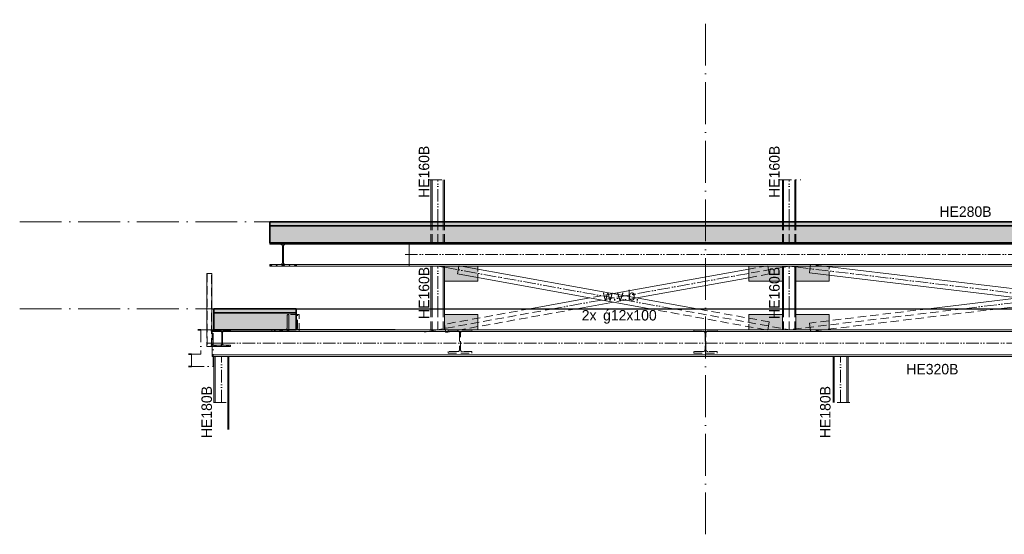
# Model space of a CAD drawing. Header units: millimetres. Extents: x 1146 to 81249, y 1106 to 40413.
# Tile 14 of 15: x 58798 to 70564, y 1106 to 7254. Entities that reach past the tile are written whole.
import ezdxf

# ---------------------------------------------------------------- set-up
doc = ezdxf.new("R2010")
doc.units = ezdxf.units.MM
for name, pattern in [('00_PBT_AFBR', [250, 150, -50, 0, -50]), ('00_PBT_HART', [240, 150, -30, 0, -30, 0, -30]), ('00_PBT_HID2', [150, 100, -50]), ('00_PBT_HID3', [76.46, 50, -26.46]), ('00_PBT_STRA', [1400, 500, -100, 0, -100, 500, -100, 0, -100])]:
    doc.linetypes.add(name, pattern=pattern)
for name, color, linetype, lineweight in [('A-DETL-____-OTLN', 90, 'Continuous', 13), ('A-DETL-GENF-OTLN', 92, 'Continuous', 18), ('A-FLOR-____-HDLN', 190, '00_PBT_HID2', 18), ('A-FLOR-____-MCUT', 192, 'Continuous', 35), ('A-FLOR-____-OTLN', 192, 'Continuous', 25), ('A-FLOR-____-PATT', 8, 'Continuous', 35), ('A-FLOR-LEVL-OTLN', 51, 'Continuous', 13), ('G-____-____-TEXT', 231, 'Continuous', 13), ('S-BEAM-____-HDLN', 1, '00_PBT_HID2', 18), ('S-BEAM-____-IDEN', 2, 'Continuous', 18), ('S-BEAM-____-MCUT', 12, 'Continuous', 18), ('S-BEAM-____-OTLN', 12, 'Continuous', 25), ('S-COLS-____-HDLN', 52, '00_PBT_HID2', 18), ('S-COLS-____-IDEN', 171, 'Continuous', 18), ('S-COLS-____-OTLN', 52, 'Continuous', 25), ('S-GRID-____-OTLN', 1, 'Continuous', 13)]:
    doc.layers.add(name, color=color, linetype=linetype, lineweight=lineweight)
doc.styles.add('PBT-Font_1', font='PBT-FONT.ttf', dxfattribs={"height": 125})
doc.styles.add('PBT-Font_2', font='PBT-FONT.ttf', dxfattribs={"height": 125})
pattern_1 = [(45, (69279.91, 0), (-106.066, 106.066), []), (135, (69279.91, 0), (-106.066, -106.066), []), (50, (69279.9, 0), (358.6306, -31.376), [37.5, -412.5]), (355, (69279.9, 0), (-69.376, 376.096), [30, -330]), (100.451, (69309.8, -2.6), (289.257, 344.717), [31.87, -350.571]), (46.184, (69279.9, 100), (533.62, -82.761), [56.25, -618.75]), (96.636, (69324.4, 93.1), (467.328, 487.062), [47.805, -525.856]), (351.184, (69279.9, 100), (467.333, 487.058), [45, -495]), (21, (69329.9, 75), (298.454, -201.3095), [37.5, -412.5]), (326, (69329.9, 75), (121.657, 362.575), [30, -330]), (71.451, (69354.78, 58.22), (420.112, 161.262), [31.87, -350.571]), (37.5, (69279.91, 0), (6.08, 166.447), [1.676, -324.324, 1.676, -333.324, -331.25]), (37.5, (69279.91, 0), (6.08, 166.447), [-661, 1.676, -329.574]), (7.5, (69279.91, 0), (131.5348, 197.206), [1.676, -189.324, 1.676, -316.824, -126.25]), (7.5, (69279.91, 0), (131.5348, 197.206), [-509.5, 1.676, -124.574]), (327.5, (69168.41, 0), (266.9112, -11.2774), [1.676, -123.324, 1.676, -388.324, -517.5]), (327.5, (69168.41, 0), (266.9112, -11.2774), [-515, 1.676, -515.824]), (317.5, (69118.4, 0), (291.593, 50.0525), [1.676, -160.824, 1.676, -257.324, -367.5]), (317.5, (69118.4, 0), (291.593, 50.0525), [-421.5, 1.676, -365.824]), (317.5, (69118.4, 0), (291.593, 50.0525), [1.676, -160.824, 1.676, -257.324, -367.5]), (317.5, (69118.4, 0), (291.593, 50.0525), [-421.5, 1.676, -365.824])]
pattern_2 = [(45, (69279.91, 0), (-76.2, 76.2), []), (45, (69344.68, 0), (-76.2, 76.2), []), (45, (69348.49, 0), (-76.2, 76.2), []), (45, (69352.3, 0), (-76.2, 76.2), []), (45, (69356.11, 0), (-76.2, 76.2), []), (45, (69359.92, 0), (-76.2, 76.2), []), (45, (69363.73, 0), (-76.2, 76.2), []), (45, (69367.54, 0), (-76.2, 76.2), [])]

# ---------------------------------------------------------------- blocks, each defined once
blk = doc.blocks.new('28_PBT_SF_stalen ligger_H-profiel_R24 - HE280B-1590222-D as 7')
at = {"layer": 'S-BEAM-____-OTLN', "lineweight": 18}
for p, q in [((6460, 4572), (6460, 4590)), ((18961, 4590), (18961, 4572)), ((6460, 4571), (6460, 4572)), ((6460, 4572), (18961, 4572)), ((6460, 4569), (6460, 4571)), ((6460, 4566), (6460, 4568)), ((6460, 4561), (6460, 4564)), ((6460, 4556), (6460, 4559)), ((6460, 4548), (6460, 4553)), ((6460, 4352), (6460, 4548)), ((18961, 4572), (18961, 4571)), ((18961, 4571), (18961, 4569)), ((18961, 4568), (18961, 4566)), ((18961, 4564), (18961, 4561)), ((18961, 4559), (18961, 4556)), ((18961, 4553), (18961, 4548)), ((18961, 4548), (18961, 4352)), ((6460, 4347), (6460, 4352)), ((6460, 4341), (6460, 4344)), ((6460, 4336), (6460, 4339)), ((6460, 4332), (6460, 4334)), ((6460, 4329), (6460, 4331)), ((6460, 4328), (6460, 4329)), ((6460, 4310), (6460, 4328)), ((6460, 4328), (18961, 4328)), ((6460, 4310), (10520, 4310)), ((10920, 4310), (16856, 4310)), ((17256, 4310), (18961, 4310)), ((18961, 4352), (18961, 4347)), ((18961, 4344), (18961, 4341)), ((18961, 4339), (18961, 4336)), ((18961, 4334), (18961, 4332)), ((18961, 4331), (18961, 4329)), ((18961, 4329), (18961, 4328)), ((18961, 4328), (18961, 4310))]:
    blk.add_line(p, q, dxfattribs=at)
at = {"layer": 'S-BEAM-____-OTLN', "linetype": '00_PBT_HART', "lineweight": 13}
blk.add_line((6410, 4450), (19011, 4450), dxfattribs=at)
blk = doc.blocks.new('28_PBT_SC_stalen kolom_H-profiel_R24 - HE180B-1678608-D as 7')
at = {"layer": 'S-COLS-____-OTLN', "lineweight": 18}
for p, q in [((11525, 2680), (11525, 3230)), ((11539, 2680), (11539, 3230)), ((11691, 3230), (11691, 2680)), ((11705, 2680), (11705, 3230))]:
    blk.add_line(p, q, dxfattribs=at)
at = {"layer": 'S-COLS-____-OTLN', "linetype": '00_PBT_HART', "lineweight": 13}
blk.add_line((11615, 2680), (11615, 3230), dxfattribs=at)
blk = doc.blocks.new('28_PBT_SC_stalen kolom_H-profiel_R24 - HE180B-V59-D as 7')
at = {"layer": 'S-COLS-____-OTLN', "lineweight": 18}
for p, q in [((4126, 2680), (4126, 3230)), ((4140, 2680), (4140, 3230)), ((4292, 3230), (4292, 2356)), ((4306, 2356), (4306, 3230))]:
    blk.add_line(p, q, dxfattribs=at)
at = {"layer": 'S-COLS-____-OTLN', "linetype": '00_PBT_HART', "lineweight": 13}
blk.add_line((4216, 2680), (4216, 3230), dxfattribs=at)
blk = doc.blocks.new('21_PBT_SF_geveldrager_R24 - Geveldrager volgens leverancier terras-1780622-D as 7')
at = {"layer": 'S-BEAM-____-MCUT', "linetype": '00_PBT_AFBR', "lineweight": 13}
for p, q in [((4119, 3550), (3968, 3550)), ((3968, 3550), (3968, 3260)), ((4119, 3110), (4119, 3550)), ((3968, 3260), (3858, 3260)), ((3858, 3260), (3858, 3110)), ((3858, 3110), (4119, 3110))]:
    blk.add_line(p, q, dxfattribs=at)
at = {"layer": 'S-BEAM-____-OTLN', "linetype": '00_PBT_AFBR', "lineweight": 35}
for p, q in [((3933, 3550), (3968, 3550)), ((3858, 3260), (3823, 3260)), ((3858, 3110), (3823, 3110))]:
    blk.add_line(p, q, dxfattribs=at)
blk = doc.blocks.new('28_PBT_SF_stalen ligger_H-profiel_R24 - HE280B-1584157-D as 7')
at = {"layer": 'S-BEAM-____-OTLN', "lineweight": 13}
h = blk.add_hatch(dxfattribs=at)
h.set_pattern_fill('FP_44', color=256, style=0, pattern_type=2)
h.set_pattern_definition([(45, (12287.38, 0), (-76.2, 76.2), []), (45, (12352.15, 0), (-76.2, 76.2), []), (45, (12355.96, 0), (-76.2, 76.2), []), (45, (12359.77, 0), (-76.2, 76.2), []), (45, (12363.58, 0), (-76.2, 76.2), []), (45, (12367.39, 0), (-76.2, 76.2), []), (45, (12371.2, 0), (-76.2, 76.2), []), (45, (12375.01, 0), (-76.2, 76.2), [])])
h.paths.add_polyline_path([(4957, 4310), (5111, 4310), (5111, 4328), (4978, 4329), (4970, 4331), (4968, 4333), (4963, 4336), (4960, 4341), (4957, 4348), (4957, 4352), (4957, 4552), (4958, 4555), (4961, 4560), (4965, 4565), (4968, 4567), (4976, 4571), (4978, 4571), (4984, 4572), (5111, 4572), (5111, 4590), (4795, 4590), (4795, 4572), (4924, 4571), (4929, 4570), (4934, 4567), (4939, 4563), (4942, 4559), (4944, 4554), (4945, 4548), (4945, 4352), (4944, 4346), (4942, 4341), (4939, 4336), (4934, 4333), (4929, 4330), (4924, 4329), (4918, 4328), (4795, 4328), (4795, 4310), (4883, 4310)])
at = {"layer": 'S-BEAM-____-HDLN'}
for p, q in [((4918, 4572), (4982, 4572)), ((4918, 4328), (4982, 4328))]:
    blk.add_line(p, q, dxfattribs=at)
at = {"layer": 'S-BEAM-____-MCUT'}
for p, q in [((5111, 4590), (4795, 4590)), ((4795, 4590), (4795, 4572)), ((5111, 4572), (5111, 4590)), ((4795, 4572), (4918, 4572)), ((4945, 4548), (4945, 4352)), ((4957, 4352), (4957, 4548)), ((5012, 4572), (5111, 4572)), ((4918, 4328), (4795, 4328)), ((4795, 4328), (4795, 4310)), ((4795, 4310), (5111, 4310)), ((5111, 4328), (5012, 4328)), ((5111, 4310), (5111, 4328))]:
    blk.add_line(p, q, dxfattribs=at)
for points, knots in [([(4918, 4572), (4920, 4572), (4924, 4572), (4929, 4570), (4934, 4567), (4938, 4564), (4941, 4560), (4943, 4557), (4944, 4554), (4945, 4552), (4945, 4549), (4945, 4548)], [0, 0, 0, 0, 0.142857, 0.285714, 0.428571, 0.571429, 0.678571, 0.785714, 0.839286, 0.892857, 1, 1, 1, 1]), ([(4957, 4548), (4957, 4550), (4957, 4554), (4960, 4559), (4963, 4564), (4967, 4567), (4971, 4569), (4973, 4570), (4978, 4571), (4981, 4572), (4984, 4572)], [0, 0, 0, 0, 0.142857, 0.285714, 0.428571, 0.571429, 0.678571, 0.732143, 0.785714, 1, 1, 1, 1]), ([(4945, 4352), (4945, 4350), (4945, 4346), (4942, 4341), (4939, 4336), (4934, 4332), (4927, 4329), (4921, 4328), (4918, 4328)], [0, 0, 0, 0, 0.142857, 0.285714, 0.428571, 0.571429, 0.785714, 1, 1, 1, 1]), ([(4984, 4328), (4982, 4328), (4978, 4328), (4973, 4330), (4968, 4333), (4963, 4336), (4960, 4340), (4959, 4343), (4958, 4346), (4957, 4348), (4957, 4351), (4957, 4352)], [0, 0, 0, 0, 0.142857, 0.285714, 0.428571, 0.571429, 0.678571, 0.785714, 0.839286, 0.892857, 1, 1, 1, 1])]:
    blk.add_open_spline(points, degree=3, knots=knots, dxfattribs=at)
at = {"layer": 'S-BEAM-____-OTLN', "lineweight": 18}
for p, q in [((6460, 4590), (6460, 4572)), ((5111, 4572), (6460, 4572)), ((6460, 4571), (6460, 4571)), ((6460, 4569), (6460, 4568)), ((6460, 4566), (6460, 4564)), ((6460, 4561), (6460, 4559)), ((6460, 4556), (6460, 4553)), ((6460, 4548), (6460, 4352)), ((4984, 4328), (5012, 4328)), ((5111, 4328), (6460, 4328)), ((5111, 4310), (6460, 4310)), ((6460, 4347), (6460, 4344)), ((6460, 4341), (6460, 4339)), ((6460, 4336), (6460, 4334)), ((6460, 4332), (6460, 4331)), ((6460, 4329), (6460, 4329)), ((6460, 4328), (6460, 4310))]:
    blk.add_line(p, q, dxfattribs=at)
at = {"layer": 'S-BEAM-____-OTLN', "lineweight": 18, "flags": 128}
blk.add_lwpolyline([(5012, 4572), (4987, 4572), (4984, 4572)], dxfattribs=at)
blk = doc.blocks.new('28_PBT_SC_stalen kolom_H-profiel_R24 - HE160B-V62-D as 7')
at = {"layer": 'S-COLS-____-HDLN'}
for p, q in [((15970, 4590), (15970, 4840)), ((15983, 4590), (15983, 4840)), ((16050, 4590), (16050, 4840)), ((16117, 4840), (16117, 4590)), ((16130, 4590), (16130, 4840))]:
    blk.add_line(p, q, dxfattribs=at)
at = {"layer": 'S-COLS-____-OTLN', "lineweight": 18}
for p, q in [((15970, 4840), (15970, 5340)), ((15983, 4840), (15983, 5340)), ((16117, 5340), (16117, 4840)), ((16130, 4840), (16130, 5340))]:
    blk.add_line(p, q, dxfattribs=at)
at = {"layer": 'S-COLS-____-OTLN', "linetype": '00_PBT_HART', "lineweight": 13}
blk.add_line((16050, 4840), (16050, 5340), dxfattribs=at)
blk = doc.blocks.new('28_PBT_SF_stalen ligger_H-profiel_R24 - HE320B-1834590-D as 7')
at = {"layer": 'S-BEAM-____-HDLN'}
for p, q in [((4054, 3390), (4119, 3390)), ((4203, 3390), (4229, 3390)), ((21971, 3390), (22074, 3390))]:
    blk.add_line(p, q, dxfattribs=at)
at = {"layer": 'S-BEAM-____-OTLN', "linetype": '00_PBT_HART', "lineweight": 13}
for p, q in [((4119, 3390), (4203, 3390)), ((4229, 3390), (21971, 3390))]:
    blk.add_line(p, q, dxfattribs=at)
blk = doc.blocks.new('28_PBT_SC_stalen kolom_H-profiel_R24 - HE160B-V63-D as 7')
at = {"layer": 'S-COLS-____-HDLN'}
for p, q in [((10920, 3550), (10920, 3800)), ((10933, 3550), (10933, 3800)), ((11000, 3550), (11000, 3800)), ((11067, 3800), (11067, 3550)), ((11080, 3730), (11080, 3800))]:
    blk.add_line(p, q, dxfattribs=at)
at = {"layer": 'S-COLS-____-OTLN', "lineweight": 18}
for p, q in [((10933, 3800), (10933, 4310)), ((11067, 4310), (11067, 3800)), ((11080, 3800), (11080, 4310)), ((10920, 3800), (10920, 4130))]:
    blk.add_line(p, q, dxfattribs=at)
at = {"layer": 'S-COLS-____-OTLN', "linetype": '00_PBT_HART', "lineweight": 13}
blk.add_line((11000, 3800), (11000, 4310), dxfattribs=at)
blk = doc.blocks.new('28_PBT_SC_stalen kolom_H-profiel_R24 - HE160B-V66-D as 7')
at = {"layer": 'S-COLS-____-HDLN'}
for p, q in [((6720, 3550), (6720, 3800)), ((6733, 3550), (6733, 3800)), ((6800, 3550), (6800, 3800)), ((6867, 3800), (6867, 3550)), ((6880, 3730), (6880, 3800))]:
    blk.add_line(p, q, dxfattribs=at)
at = {"layer": 'S-COLS-____-OTLN', "lineweight": 18}
for p, q in [((6720, 3800), (6720, 4310)), ((6733, 3800), (6733, 4310)), ((6867, 4310), (6867, 3800)), ((6880, 3800), (6880, 4310))]:
    blk.add_line(p, q, dxfattribs=at)
at = {"layer": 'S-COLS-____-OTLN', "linetype": '00_PBT_HART', "lineweight": 13}
blk.add_line((6800, 3800), (6800, 4310), dxfattribs=at)
blk = doc.blocks.new('28_PBT_SF_stalen ligger_strip_R24 - windverband 12x100-1841094-D as 7')
at = {"layer": 'S-BEAM-____-HDLN'}
for p, q in [((10745, 4315), (10520, 4274)), ((10941, 4299), (10520, 4223)), ((10745, 4315), (10745, 4315)), ((10745, 4315), (10763, 4216)), ((10763, 4216), (10520, 4172)), ((10763, 4216), (10763, 4216)), ((8759, 3955), (8619, 3930)), ((8900, 3981), (8760, 3955)), ((8900, 3930), (8760, 3905)), ((9040, 3955), (8900, 3930)), ((9040, 3905), (8900, 3879)), ((9181, 3930), (9041, 3905)), ((8181, 3800), (6800, 3550)), ((7900, 3800), (6880, 3615)), ((8462, 3800), (6968, 3530)), ((6800, 3550), (6687, 3530)), ((6898, 3517), (6880, 3615)), ((6686, 3529), (6643, 3522)), ((6967, 3529), (6898, 3517))]:
    blk.add_line(p, q, dxfattribs=at)
at = {"layer": 'S-BEAM-____-OTLN', "lineweight": 18}
for p, q in [((10520, 4274), (8900, 3981)), ((10520, 4172), (9181, 3930)), ((8619, 3930), (7901, 3800)), ((8900, 3879), (8463, 3800))]:
    blk.add_line(p, q, dxfattribs=at)
at = {"layer": 'S-BEAM-____-OTLN', "linetype": '00_PBT_HART', "lineweight": 13}
for p, q in [((11000, 4310), (10941, 4299)), ((10520, 4223), (9041, 3955)), ((8759, 3905), (8182, 3800))]:
    blk.add_line(p, q, dxfattribs=at)
blk = doc.blocks.new('28_PBT_SF_stalen ligger_strip_R24 - windverband 12x100-1841185-D as 7')
at = {"layer": 'S-BEAM-____-HDLN'}
for p, q in [((6865, 4298), (6880, 4296)), ((7054, 4310), (7055, 4315)), ((7055, 4315), (7055, 4315)), ((7081, 4310), (7055, 4315)), ((10719, 3550), (9338, 3800)), ((9619, 3800), (11000, 3550)), ((10763, 3644), (9900, 3800)), ((10745, 3545), (10719, 3550)), ((10763, 3644), (10745, 3545))]:
    blk.add_line(p, q, dxfattribs=at)
at = {"layer": 'S-BEAM-____-OTLN', "linetype": '00_PBT_HART', "lineweight": 13}
for p, q in [((6800, 4310), (6865, 4298)), ((6880, 4296), (9618, 3800))]:
    blk.add_line(p, q, dxfattribs=at)
at = {"layer": 'S-BEAM-____-OTLN', "lineweight": 18}
for p, q in [((7037, 4216), (7054, 4310)), ((9899, 3800), (7081, 4310)), ((7037, 4216), (7037, 4216)), ((9337, 3800), (7037, 4216))]:
    blk.add_line(p, q, dxfattribs=at)
blk = doc.blocks.new('28_PBT_SF_stalen ligger_strip_R24 - windverband 12x100-1841050-D as 7')
at = {"layer": 'S-BEAM-____-HDLN'}
for p, q in [((11060, 4303), (11080, 4300)), ((11252, 4310), (11254, 4330)), ((11269, 4328), (11254, 4330)), ((11419, 4310), (11270, 4328)), ((16915, 3550), (14832, 3800)), ((15252, 3800), (17335, 3550)), ((17093, 3629), (15671, 3800)), ((17081, 3530), (16916, 3550)), ((17093, 3629), (17081, 3530))]:
    blk.add_line(p, q, dxfattribs=at)
at = {"layer": 'S-BEAM-____-OTLN', "linetype": '00_PBT_HART', "lineweight": 13}
for p, q in [((11000, 4310), (11059, 4303)), ((11080, 4300), (15251, 3800))]:
    blk.add_line(p, q, dxfattribs=at)
at = {"layer": 'S-BEAM-____-OTLN', "lineweight": 18}
for p, q in [((11242, 4231), (11252, 4310)), ((15670, 3800), (11420, 4310)), ((14831, 3800), (11242, 4231))]:
    blk.add_line(p, q, dxfattribs=at)
blk = doc.blocks.new('28_PBT_SF_stalen ligger_strip_R24 - windverband 12x100-1841134-D as 7')
at = {"layer": 'S-BEAM-____-HDLN'}
for p, q in [((17065, 4328), (16856, 4303)), ((17335, 4310), (16856, 4252)), ((17081, 4330), (17066, 4328)), ((17081, 4330), (17093, 4231)), ((17093, 4231), (16856, 4202)), ((13957, 3955), (13748, 3930)), ((14167, 3980), (13958, 3955)), ((14167, 3930), (13958, 3905)), ((14377, 3955), (14168, 3930)), ((14377, 3905), (14168, 3880)), ((14587, 3930), (14378, 3905)), ((13083, 3800), (11000, 3550)), ((12664, 3800), (11242, 3629)), ((13503, 3800), (11254, 3530)), ((11254, 3530), (11242, 3629)), ((11242, 3629), (11242, 3629)), ((11254, 3530), (11254, 3530))]:
    blk.add_line(p, q, dxfattribs=at)
at = {"layer": 'S-BEAM-____-OTLN', "lineweight": 18}
for p, q in [((16856, 4303), (14168, 3980)), ((16856, 4202), (14587, 3930)), ((13748, 3930), (12665, 3800)), ((14167, 3880), (13504, 3800))]:
    blk.add_line(p, q, dxfattribs=at)
at = {"layer": 'S-BEAM-____-OTLN', "linetype": '00_PBT_HART', "lineweight": 13}
for p, q in [((16856, 4252), (14378, 3955)), ((13957, 3905), (13084, 3800))]:
    blk.add_line(p, q, dxfattribs=at)
blk = doc.blocks.new('28_PBT_SC_stalen kolom_koker-profiel_R24 - K60x60x5_S355 t_b_v_ plantenbak-1822526-D as 7')
at = {"layer": 'S-COLS-____-HDLN'}
for p, q in [((4047, 4220), (4047, 3350)), ((4098, 3350), (4098, 4220)), ((4042, 3550), (4042, 3350)), ((4103, 3350), (4103, 3550)), ((4043, 3350), (4042, 3350)), ((4043, 3350), (4050, 3350)), ((4090, 3350), (4050, 3350))]:
    blk.add_line(p, q, dxfattribs=at)
at = {"layer": 'S-COLS-____-OTLN', "lineweight": 18}
for p, q in [((4042, 4220), (4042, 3550)), ((4042, 4220), (4043, 4220)), ((4050, 4220), (4043, 4220)), ((4050, 4220), (4095, 4220)), ((4103, 4220), (4095, 4220)), ((4103, 3550), (4103, 4220))]:
    blk.add_line(p, q, dxfattribs=at)
blk = doc.blocks.new('00_PBT_DI_afbreeklijn - Afbreeklijn doorsteek 20-1712104-D as 7')
at = {"layer": 'A-DETL-GENF-OTLN', "linetype": '00_PBT_AFBR'}
blk.add_line((6700, 5340), (6900, 5340), dxfattribs=at)
blk = doc.blocks.new('00_PBT_DI_afbreeklijn - Afbreeklijn doorsteek 20-1760216-D as 7')
at = {"layer": 'A-DETL-GENF-OTLN', "linetype": '00_PBT_AFBR'}
blk.add_line((10880, 5340), (11140, 5340), dxfattribs=at)
blk = doc.blocks.new('00_PBT_DI_afbreeklijn - Afbreeklijn doorsteek 20-1712503-D as 7')
at = {"layer": 'A-DETL-GENF-OTLN', "linetype": '00_PBT_AFBR'}
blk.add_line((22031, 2680), (21811, 2680), dxfattribs=at)
blk = doc.blocks.new('00_PBT_DI_afbreeklijn - Afbreeklijn doorsteek 20-1712776-D as 7')
at = {"layer": 'A-DETL-GENF-OTLN', "linetype": '00_PBT_AFBR'}
blk.add_line((4271, 2680), (4055, 2680), dxfattribs=at)

msp = doc.modelspace()

# ---------------------------------------------------------------- hatches: boundary and pattern name
at = {"layer": 'A-DETL-GENF-OTLN'}
for points in [[(63904.2116, 4130), (64272.5505, 4130), (64272.5505, 4310), (63872.5505, 4310), (63872.5505, 4130)], [(67648.9812, 4130), (67912.5156, 4130), (67912.5156, 4310), (67512.5156, 4310), (67512.5156, 4130)], [(68273.1094, 4130), (68472.533, 4130), (68472.533, 4310), (68072.533, 4310), (68072.533, 4130), (68234.7975, 4130)], [(63872.533, 3550), (64272.533, 3550), (64272.533, 3730), (63872.533, 3730)], [(67648.9812, 3550), (67912.4981, 3550), (67912.4981, 3730), (67512.4981, 3730), (67512.4981, 3550)], [(68412.3035, 3550), (68472.5156, 3550), (68472.5156, 3730), (68072.5156, 3730), (68072.5156, 3550), (68273.1094, 3550)]]:
    msp.add_hatch(color=7, dxfattribs=at).paths.add_polyline_path(points)
at = {"layer": 'A-FLOR-____-PATT'}
msp.add_hatch(color=256, dxfattribs=at).paths.add_polyline_path([(76386.7767, 4790), (77618.1166, 4790), (77618.1166, 4840), (61787.4145, 4840), (61787.4145, 4790), (75138.5202, 4790)])
at = {"layer": 'A-FLOR-____-PATT', "lineweight": 13}
h = msp.add_hatch(dxfattribs=at)
h.set_pattern_fill('FP_43', color=256, style=0, pattern_type=2)
h.set_pattern_definition(pattern_1)
h.paths.add_polyline_path([(61787.4145, 4590), (77618.1166, 4590), (77618.1166, 4790), (61787.4145, 4790), (61787.4145, 4655.9709)])
at = {"layer": 'A-FLOR-____-PATT'}
h = msp.add_hatch(color=256, dxfattribs=at)
h.paths.add_polyline_path([(77635.0332, 3750), (79218.7711, 3750), (79218.7711, 3800), (77302.4949, 3800), (77302.4949, 3750), (77322.9691, 3750)])
h.paths.add_polyline_path([(61407.6986, 3750), (62103.0362, 3750), (62103.0362, 3800), (61117.1104, 3800), (61117.1104, 3750)])
at = {"layer": 'A-FLOR-____-PATT', "lineweight": 13}
h = msp.add_hatch(dxfattribs=at)
h.set_pattern_fill('FP_43', color=256, style=0, pattern_type=2)
h.set_pattern_definition(pattern_1)
h.paths.add_polyline_path([(61117.1104, 3550), (62103.0362, 3550), (62103.0362, 3750), (61117.1104, 3750), (61117.1104, 3601.8472)])
h.paths.add_polyline_path([(79195.3539, 3550), (79218.7711, 3550), (79218.7711, 3750), (77302.4949, 3750), (77302.4949, 3550), (79117.3378, 3550)])
at = {"layer": 'S-BEAM-____-OTLN', "lineweight": 13}
h = msp.add_hatch(dxfattribs=at)
h.set_pattern_fill('FP_44', color=256, style=0, pattern_type=2)
h.set_pattern_definition(pattern_2)
h.paths.add_polyline_path([(61251.6666, 3350), (61317.1621, 3350), (61317.1621, 3365), (61235.6356, 3365.4513), (61231.8301, 3366.7826), (61228.4163, 3368.927), (61225.5654, 3371.7772), (61223.4204, 3375.1901), (61222.0888, 3378.9946), (61221.6374, 3383), (61222.0888, 3521.0054), (61224.6876, 3526.8262), (61226.843, 3529.5), (61228.4163, 3531.073), (61233.5635, 3533.8238), (61235.6356, 3534.5487), (61239.642, 3535), (61317.1621, 3535), (61317.1621, 3550), (61117.111, 3549.9999), (61117.1104, 3535), (61198.6368, 3534.5487), (61202.4424, 3533.2174), (61207.4337, 3529.4958), (61209.6501, 3526.7222), (61211.2722, 3523.6095), (61212.372, 3519.3342), (61212.6351, 3514.2149), (61212.1837, 3378.9947), (61209.9361, 3373.7328), (61208.044, 3371.1142), (61205.8561, 3368.927), (61200.709, 3366.1762), (61198.6368, 3365.4513), (61191.8909, 3365), (61117.1104, 3365), (61117.1104, 3350), (61212.635, 3350)])
h = msp.add_hatch(dxfattribs=at)
h.set_pattern_fill('FP_44', color=256, style=0, pattern_type=2)
h.set_pattern_definition(pattern_2)
h.paths.add_polyline_path([(61991.9691, 3530), (62012.1035, 3530), (62012.1035, 3550), (61817.804, 3549.7744), (61814.171, 3548.0365), (61811.6569, 3544.905), (61810.7597, 3541), (61810.7597, 3530)])

# ---------------------------------------------------------------- linework, layer by layer
at = {"layer": 'A-DETL-____-OTLN'}
for p, q in [((64272.5505, 4310), (63872.5505, 4310)), ((63872.5505, 4310), (63872.5505, 4130)), ((64272.5505, 4270.4575), (64272.5505, 4310)), ((67912.5156, 4310), (67512.5156, 4310)), ((67512.5156, 4310), (67512.5156, 4130)), ((67912.5156, 4130), (67912.5156, 4310)), ((68472.533, 4310), (68072.533, 4310)), ((68072.533, 4310), (68072.533, 4130)), ((68472.533, 4298.0602), (68472.533, 4310)), ((63872.5505, 4130), (64272.5505, 4130)), ((64272.5505, 4130), (64272.5505, 4168.6987)), ((67512.5156, 4130), (67912.5156, 4130)), ((68072.533, 4130), (68472.533, 4130)), ((68472.533, 4130), (68472.533, 4197.2199)), ((64272.533, 3730), (63872.533, 3730)), ((63872.533, 3730), (63872.533, 3550)), ((64272.533, 3550), (64272.533, 3730)), ((67512.4981, 3730), (67512.4981, 3691.3013)), ((67912.4981, 3730), (67512.4981, 3730)), ((67912.4981, 3550), (67912.4981, 3730)), ((68472.5156, 3730), (68072.5156, 3730)), ((68072.5156, 3730), (68072.5156, 3550)), ((68472.5156, 3550), (68472.5156, 3730)), ((63872.533, 3550), (64272.533, 3550)), ((67512.4981, 3589.5425), (67512.4981, 3550)), ((67512.4981, 3550), (67912.4981, 3550)), ((68072.5156, 3550), (68472.5156, 3550))]:
    msp.add_line(p, q, dxfattribs=at)
at = {"layer": 'A-DETL-____-OTLN', "linetype": '00_PBT_HID3'}
for p, q in [((64272.5505, 4168.6987), (64272.5505, 4270.4575)), ((68472.533, 4197.2199), (68472.533, 4298.0602)), ((67512.4981, 3691.3013), (67512.4981, 3589.5425))]:
    msp.add_line(p, q, dxfattribs=at)
at = {"layer": 'A-FLOR-____-HDLN'}
msp.add_line((61082.7061, 3800), (61094.8909, 3800), dxfattribs=at)
at = {"layer": 'A-FLOR-____-MCUT'}
for p, q in [((77618.1166, 4840), (61787.4145, 4840)), ((61787.4145, 4840), (61787.4145, 4590)), ((77618.1166, 4790), (61787.4145, 4790)), ((61787.4145, 4590), (77618.1166, 4590)), ((62103.0362, 3800), (61117.1104, 3800)), ((61117.1104, 3800), (61117.1104, 3550)), ((62103.0362, 3550), (62103.0362, 3800)), ((62103.0362, 3750), (61117.1104, 3750)), ((61117.1104, 3550), (62103.0362, 3550))]:
    msp.add_line(p, q, dxfattribs=at)
at = {"layer": 'A-FLOR-____-OTLN'}
for p, q in [((61094.8921, 3800), (61117.1104, 3800)), ((62103.0362, 3800), (77302.4949, 3800)), ((61117.1104, 3550), (61111.1089, 3550)), ((63285.8572, 3550), (62103.0362, 3550))]:
    msp.add_line(p, q, dxfattribs=at)
at = {"layer": 'A-FLOR-LEVL-OTLN', "linetype": '00_PBT_STRA', "lineweight": 18}
for p, q in [((58797.5385, 4840), (80173.7447, 4840)), ((58797.5385, 3800), (80173.7447, 3800))]:
    msp.add_line(p, q, dxfattribs=at)
at = {"layer": 'S-BEAM-____-HDLN'}
for p, q in [((62135.4117, 3730), (62012.1035, 3730)), ((62115.5452, 3568), (62115.5452, 3721)), ((62135.4117, 3530), (62135.4117, 3730)), ((61082.7061, 3535), (61111.1077, 3535)), ((61096.2356, 3529.5), (61096.2356, 3550)), ((61936.7465, 3530), (61936.7465, 3541)), ((62101.3417, 3530), (62135.4117, 3530)), ((63919.3958, 3550), (63919.3958, 3532)), ((63919.3958, 3532), (63973.5753, 3532)), ((63974.1325, 3532), (64030.1458, 3532)), ((64088.6458, 3532), (64199.3958, 3532)), ((64199.3958, 3532), (64199.3958, 3550)), ((66852.533, 3550), (66852.533, 3532)), ((66852.533, 3532), (66963.283, 3532)), ((67021.783, 3532), (67132.533, 3532)), ((67132.533, 3532), (67132.533, 3550)), ((61096.2356, 3502.5), (61096.2356, 3529.5)), ((61111.0593, 3529.5), (61096.2356, 3529.5)), ((61096.2356, 3277.5), (61096.2356, 3502.5)), ((61207.3593, 3529.5), (61190.0134, 3529.5)), ((61226.7933, 3529.5), (61207.4997, 3529.5)), ((64054.1458, 3508), (64054.1458, 3312)), ((64064.6458, 3312), (64064.6458, 3508)), ((66987.283, 3508), (66987.283, 3312)), ((66997.783, 3312), (66997.783, 3508)), ((61082.7061, 3365), (61111.1077, 3365)), ((61082.7061, 3350), (61111.1077, 3350)), ((61096.2356, 3250.5), (61096.2356, 3277.5)), ((61096.2356, 3230), (61096.2356, 3250.5)), ((61111.0593, 3250.5), (61096.2356, 3250.5)), ((61111.0593, 3230), (61096.2356, 3230)), ((64030.1458, 3288), (63919.3958, 3288)), ((63919.3958, 3288), (63919.3958, 3270)), ((63919.3958, 3270), (64199.3958, 3270)), ((64199.3958, 3288), (64088.6458, 3288)), ((64199.3958, 3270), (64199.3958, 3288)), ((66963.283, 3288), (66852.533, 3288)), ((66852.533, 3288), (66852.533, 3270)), ((66852.533, 3270), (67132.533, 3270)), ((67132.533, 3288), (67021.783, 3288)), ((67132.533, 3270), (67132.533, 3288))]:
    msp.add_line(p, q, dxfattribs=at)
for centre, start, end in [((64030.1458, 3508), 64.78601382, 90), ((64088.6458, 3508), 90, 115.21398618), ((66963.283, 3508), 64.78601382, 90), ((67021.783, 3508), 90, 115.21398618), ((64030.1458, 3508), 0, 64.16527852), ((64088.6458, 3508), 115.83472148, 180), ((66963.283, 3508), 0, 64.16527852), ((67021.783, 3508), 115.83472148, 180), ((64030.1458, 3312), 270, 0), ((64088.6458, 3312), 180, 270), ((66963.283, 3312), 270, 0), ((67021.783, 3312), 180, 270)]:
    msp.add_arc(centre, 24, start, end, dxfattribs=at)
for centre, major_axis, start_param, end_param in [((62124.4851, 3721), (0, 9), 0, 1.5707963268), ((61945.6864, 3541), (0, 9), 0.0423510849, 1.5707963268), ((62097.6653, 3568), (0, 18), 3.162768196, 4.7123889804)]:
    msp.add_ellipse(centre, major_axis=major_axis, ratio=0.9933258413, start_param=start_param, end_param=end_param, dxfattribs=at)
at = {"layer": 'S-BEAM-____-MCUT'}
for p, q in [((61991.9691, 3721), (61991.9691, 3568)), ((62012.1035, 3730), (62001.0296, 3730)), ((62012.1035, 3530), (62012.1035, 3730)), ((61117.1104, 3550), (61117.1104, 3535)), ((61317.1621, 3550), (61117.1104, 3550)), ((61117.1104, 3535), (61173.6494, 3535)), ((61239.642, 3535), (61317.1621, 3535)), ((61317.1621, 3535), (61317.1621, 3550)), ((61810.7597, 3541), (61810.7597, 3530)), ((61810.7597, 3530), (62012.1035, 3530)), ((61973.8481, 3550), (61819.8201, 3550)), ((61212.6351, 3517), (61212.6351, 3383)), ((61221.6374, 3383), (61221.6374, 3517)), ((61173.2415, 3365), (61117.1104, 3365)), ((61117.1104, 3365), (61117.1104, 3350)), ((61117.1104, 3350), (61317.1621, 3350)), ((61317.1621, 3365), (61239.642, 3365)), ((61317.1621, 3350), (61317.1621, 3365))]:
    msp.add_line(p, q, dxfattribs=at)
at = {"layer": 'S-BEAM-____-MCUT', "flags": 128}
for points in [[(62001.0296, 3730), (61999.0134, 3729.7744), (61997.0984, 3729.1087), (61995.3805, 3728.0365), (61993.9458, 3726.6114), (61992.8664, 3724.905), (61992.1963, 3723.0027), (61991.9691, 3721)], [(61194.6304, 3535), (61198.6368, 3534.5487), (61202.4423, 3533.2174), (61205.8561, 3531.073), (61208.707, 3528.2228), (61210.8521, 3524.8099), (61212.1837, 3521.0054), (61212.6351, 3517)], [(61221.6374, 3517), (61222.0888, 3521.0054), (61223.4204, 3524.8099), (61225.5654, 3528.2228), (61228.4163, 3531.073), (61231.8301, 3533.2174), (61235.6356, 3534.5487), (61239.642, 3535)], [(61819.8201, 3550), (61817.804, 3549.7744), (61815.889, 3549.1087), (61814.171, 3548.0365), (61812.7364, 3546.6114), (61811.6569, 3544.905), (61810.9868, 3543.0027), (61810.7597, 3541)], [(61991.9691, 3568), (61991.5148, 3563.9946), (61990.1746, 3560.1901), (61988.0157, 3556.7772), (61985.1464, 3553.927), (61981.7105, 3551.7826), (61977.8804, 3550.4513), (61973.8481, 3550)], [(61212.6351, 3383), (61212.1837, 3378.9946), (61210.8521, 3375.1901), (61208.707, 3371.7772), (61205.8561, 3368.927), (61202.4423, 3366.7826), (61198.6368, 3365.4513), (61194.6304, 3365)], [(61239.642, 3365), (61235.6356, 3365.4513), (61231.8301, 3366.7826), (61228.4163, 3368.927), (61225.5654, 3371.7772), (61223.4204, 3375.1901), (61222.0888, 3378.9946), (61221.6374, 3383)]]:
    msp.add_lwpolyline(points, dxfattribs=at)
at = {"layer": 'S-BEAM-____-OTLN', "lineweight": 18}
for p, q in [((61117.1104, 3550), (61111.1089, 3550)), ((61111.1089, 3535), (61117.1104, 3535)), ((61194.6304, 3535), (61173.6505, 3535)), ((62012.1035, 3530), (62101.336, 3530)), ((63285.9854, 3550), (63872.533, 3550)), ((64272.533, 3550), (68072.5156, 3550)), ((68472.5156, 3550), (76119.5458, 3550)), ((61189.9638, 3529.5), (61111.1089, 3529.5)), ((78963.9941, 3529.5), (61226.9131, 3529.5)), ((61111.1089, 3365), (61117.1104, 3365)), ((61111.1089, 3350), (61117.1104, 3350)), ((61173.2427, 3365), (61194.6304, 3365)), ((79055.6793, 3250.5), (61111.1089, 3250.5)), ((79055.6793, 3230), (61111.1089, 3230))]:
    msp.add_line(p, q, dxfattribs=at)
at = {"layer": 'S-GRID-____-OTLN', "linetype": '00_PBT_STRA', "lineweight": 18}
msp.add_line((66992.533, 1105.8125), (66992.533, 7254.1553), dxfattribs=at)

# ---------------------------------------------------------------- block references
at = {"layer": 'A-DETL-GENF-OTLN'}
for name, p in [('00_PBT_DI_afbreeklijn - Afbreeklijn doorsteek 20-1712104-D as 7', (56992.533, 0)), ('00_PBT_DI_afbreeklijn - Afbreeklijn doorsteek 20-1760216-D as 7', (56992.533, 0)), ('00_PBT_DI_afbreeklijn - Afbreeklijn doorsteek 20-1712776-D as 7', (56992.533, 0)), ('00_PBT_DI_afbreeklijn - Afbreeklijn doorsteek 20-1712503-D as 7', (46686.9644, 0))]:
    msp.add_blockref(name, p, dxfattribs=at)
at = {"layer": 'S-BEAM-____-HDLN'}
for name in ['28_PBT_SF_stalen ligger_H-profiel_R24 - HE280B-1584157-D as 7', '28_PBT_SF_stalen ligger_strip_R24 - windverband 12x100-1841094-D as 7', '28_PBT_SF_stalen ligger_strip_R24 - windverband 12x100-1841185-D as 7', '28_PBT_SF_stalen ligger_strip_R24 - windverband 12x100-1841050-D as 7', '28_PBT_SF_stalen ligger_strip_R24 - windverband 12x100-1841134-D as 7', '28_PBT_SF_stalen ligger_H-profiel_R24 - HE320B-1834590-D as 7']:
    msp.add_blockref(name, (56992.533, 0), dxfattribs=at)
at = {"layer": 'S-BEAM-____-OTLN', "linetype": '00_PBT_HART', "lineweight": 13}
msp.add_blockref('28_PBT_SF_stalen ligger_H-profiel_R24 - HE280B-1590222-D as 7', (56992.533, 0), dxfattribs=at)
at = {"layer": 'S-BEAM-____-OTLN', "linetype": '00_PBT_AFBR', "lineweight": 35}
msp.add_blockref('21_PBT_SF_geveldrager_R24 - Geveldrager volgens leverancier terras-1780622-D as 7', (56992.533, 0), dxfattribs=at)
at = {"layer": 'S-COLS-____-HDLN'}
for name, p in [('28_PBT_SC_stalen kolom_H-profiel_R24 - HE160B-V62-D as 7', (47742.533, 0)), ('28_PBT_SC_stalen kolom_H-profiel_R24 - HE160B-V62-D as 7', (51942.533, 0)), ('28_PBT_SC_stalen kolom_H-profiel_R24 - HE160B-V66-D as 7', (56992.533, 0)), ('28_PBT_SC_stalen kolom_H-profiel_R24 - HE160B-V63-D as 7', (56992.533, 0)), ('28_PBT_SC_stalen kolom_koker-profiel_R24 - K60x60x5_S355 t_b_v_ plantenbak-1822526-D as 7', (56992.533, 0))]:
    msp.add_blockref(name, p, dxfattribs=at)
at = {"layer": 'S-COLS-____-OTLN', "linetype": '00_PBT_HART', "lineweight": 13}
for name in ['28_PBT_SC_stalen kolom_H-profiel_R24 - HE180B-V59-D as 7', '28_PBT_SC_stalen kolom_H-profiel_R24 - HE180B-1678608-D as 7']:
    msp.add_blockref(name, (56992.533, 0), dxfattribs=at)

# ---------------------------------------------------------------- texts
at = {"layer": 'G-____-____-TEXT', "color": 7, "lineweight": 18, "char_height": 125, "attachment_point": 1}
for s, insert, width, style in [('w.v.b.', (65765.4014, 4023.4507), 485.020937, 'PBT-Font_1'), ('2x ', (65514.0472, 3785.3257), 308.649688, 'PBT-Font_1'), ('ǵ12x100', (65768.7087, 3785.3257), 781.645313, 'PBT-Font_2')]:
    msp.add_mtext(s, dxfattribs=dict(at, insert=insert, width=width, style=style))
at = {"layer": 'S-BEAM-____-IDEN', "lineweight": 13, "insert": (69392.9408, 3141.5054), "char_height": 125, "width": 681.434375, "attachment_point": 1, "style": 'PBT-Font_1'}
msp.add_mtext('HE320B', dxfattribs=at)
at = {"layer": 'S-COLS-____-IDEN', "lineweight": 13, "char_height": 125, "width": 649.366875, "attachment_point": 1, "rotation": 90, "style": 'PBT-Font_1'}
for s, insert in [('HE160B', (63566.312, 5125.8129)), ('HE160B', (67753.7496, 5125.8129)), ('HE160B', (63566.312, 3678.3447)), ('HE160B', (67753.7496, 3678.3447)), ('HE180B', (60969.9463, 2255.0858)), ('HE180B', (68361.6064, 2255.0858))]:
    msp.add_mtext(s, dxfattribs=dict(at, insert=insert))

# ---------------------------------------------------------------- next in the draw order: texts
at = {"layer": 'G-____-____-TEXT', "color": 7, "lineweight": 18, "insert": (69788.7873, 5023.5177), "char_height": 125, "width": 681.434375, "attachment_point": 1, "style": 'PBT-Font_1', "bg_fill": 3, "box_fill_scale": 1.25, "bg_fill_color": 256, "bg_fill_true_color": 13158600, "bg_fill_transparency": 0}
msp.add_mtext('HE280B', dxfattribs=at)

doc.saveas('drawing.dxf')
